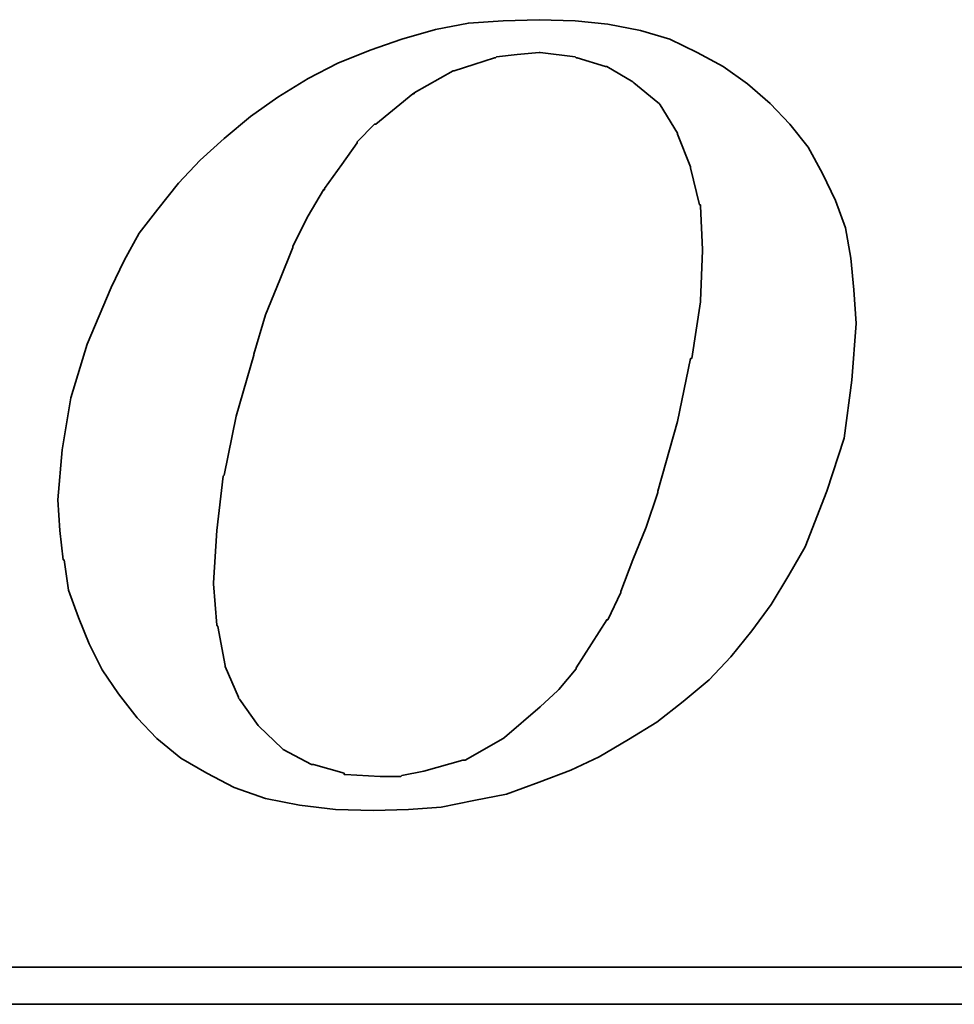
# Model space of a CAD drawing. Header units: millimetres. Extents: x -115 to 753, y -125 to 121.
# Tile 81 of 96: x 485.34 to 488.9, y 3.68 to 7.43. Entities that reach past the tile are written whole.
import ezdxf

# ---------------------------------------------------------------- set-up
doc = ezdxf.new("R2010")
doc.units = ezdxf.units.MM
doc.layers.add('DIM', color=4, linetype='Continuous')
doc.layers.add('layer 1', color=7, linetype='Continuous')

# ---------------------------------------------------------------- blocks, each defined once
blk = doc.blocks.new('TBI MOTION logo(完整正式版)')
at = {"layer": 'layer 1', "color": 22, "lineweight": 35}
for points, knots in [([(-11.34375, -6.98375), (-11.34375, -6.98375), (-10.91375, -7.43875), (-10.91375, -7.43875), (-10.91375, -7.43875), (-10.91375, -7.43875), (-10.38625, -7.87125), (-10.38625, -7.87125), (-10.38625, -7.87125), (-10.38625, -7.87125), (-9.81125, -8.20375), (-9.81125, -8.20375), (-9.81125, -8.20375), (-9.81125, -8.20375), (-9.21125, -8.51875), (-9.21125, -8.51875), (-9.21125, -8.51875), (-9.21125, -8.51875), (-8.51625, -8.75875), (-8.51625, -8.75875), (-8.51625, -8.75875), (-8.51625, -8.75875), (-7.77125, -8.90375), (-7.77125, -8.90375), (-7.77125, -8.90375), (-7.77125, -8.90375), (-6.97875, -8.99875), (-6.97875, -8.99875), (-6.97875, -8.99875), (-6.97875, -8.99875), (-6.14125, -9.02375), (-6.14125, -9.02375), (-6.14125, -9.02375), (-6.14125, -9.02375), (-5.37125, -8.99875), (-5.37125, -8.99875), (-5.37125, -8.99875), (-5.37125, -8.99875), (-4.65375, -8.94875), (-4.65375, -8.94875), (-4.65375, -8.94875), (-4.65375, -8.94875), (-3.93375, -8.80625), (-3.93375, -8.80625), (-3.93375, -8.80625), (-3.93375, -8.80625), (-3.21375, -8.66375), (-3.21375, -8.66375), (-3.21375, -8.66375), (-3.21375, -8.66375), (-2.49375, -8.39875), (-2.49375, -8.39875), (-2.49375, -8.39875), (-2.49375, -8.39875), (-1.79875, -8.13375), (-1.79875, -8.13375), (-1.79875, -8.13375), (-1.79875, -8.13375), (-1.17375, -7.84375), (-1.17375, -7.84375), (-1.17375, -7.84375), (-1.17375, -7.84375), (-0.52375, -7.46375), (-0.52375, -7.46375), (-0.52375, -7.46375), (-0.52375, -7.46375), (0.10124, -7.07875), (0.10124, -7.07875), (0.10124, -7.07875), (0.10124, -7.07875), (0.67625, -6.62375), (0.67625, -6.62375), (0.67625, -6.62375), (0.67625, -6.62375), (1.24874, -6.14375), (1.24874, -6.14375), (1.24874, -6.14375), (1.24874, -6.14375), (1.72874, -5.64125), (1.72874, -5.64125), (1.72874, -5.64125), (1.72874, -5.64125), (2.18624, -5.06375), (2.18624, -5.06375), (2.18624, -5.06375), (2.18624, -5.06375), (2.61625, -4.48874), (2.61625, -4.48874), (2.61625, -4.48874), (2.61625, -4.48874), (3.00125, -3.83874), (3.00125, -3.83874), (3.00125, -3.83874), (3.00125, -3.83874), (3.36124, -3.21374), (3.36124, -3.21374), (3.36124, -3.21374), (3.36124, -3.21374), (3.84374, -1.99125), (3.84374, -1.99125), (3.84374, -1.99125), (3.84374, -1.99125), (4.22625, -0.81875), (4.22625, -0.81875), (4.22625, -0.81875), (4.22625, -0.81875), (4.39125, 0.45624), (4.39125, 0.45624), (4.39125, 0.45624), (4.39125, 0.45624), (4.48874, 1.70124), (4.48874, 1.70124), (4.48874, 1.70124), (4.48874, 1.70124), (4.43874, 2.44625), (4.43874, 2.44625), (4.43874, 2.44625), (4.43874, 2.44625), (4.36874, 3.14125), (4.36874, 3.14125), (4.36874, 3.14125), (4.36874, 3.14125), (4.25125, 3.81125), (4.25125, 3.81125), (4.25125, 3.81125), (4.25125, 3.81125), (4.03124, 4.41125), (4.03124, 4.41125), (4.03124, 4.41125), (4.03124, 4.41125), (3.74374, 5.01125), (3.74374, 5.01125), (3.74374, 5.01125), (3.74374, 5.01125), (3.43124, 5.58875), (3.43124, 5.58875), (3.43124, 5.58875), (3.43124, 5.58875), (3.02625, 6.09125), (3.02625, 6.09125), (3.02625, 6.09125), (3.02625, 6.09125), (2.59374, 6.54875), (2.59374, 6.54875), (2.59374, 6.54875), (2.59374, 6.54875), (2.09124, 6.98125), (2.09124, 6.98125), (2.09124, 6.98125), (2.09124, 6.98125), (1.56124, 7.36625), (1.56124, 7.36625), (1.56124, 7.36625), (1.56124, 7.36625), (0.98624, 7.67625), (0.98624, 7.67625), (0.98624, 7.67625), (0.98624, 7.67625), (0.38624, 7.96375), (0.38624, 7.96375), (0.38624, 7.96375), (0.38624, 7.96375), (-0.25875, 8.15625), (-0.25875, 8.15625), (-0.25875, 8.15625), (-0.25875, 8.15625), (-0.98125, 8.30125), (-0.98125, 8.30125), (-0.98125, 8.30125), (-0.98125, 8.30125), (-1.70124, 8.37125), (-1.70124, 8.37125), (-1.70124, 8.37125), (-1.70124, 8.37125), (-2.49375, 8.39624), (-2.49375, 8.39624), (-2.49375, 8.39624), (-2.49375, 8.39624), (-3.28625, 8.37125), (-3.28625, 8.37125), (-3.28625, 8.37125), (-3.28625, 8.37125), (-4.05125, 8.32125), (-4.05125, 8.32125), (-4.05125, 8.32125), (-4.05125, 8.32125), (-4.77375, 8.18125), (-4.77375, 8.18125), (-4.77375, 8.18125), (-4.77375, 8.18125), (-5.51625, 7.96375), (-5.51625, 7.96375), (-5.51625, 7.96375), (-5.51625, 7.96375), (-6.21125, 7.72625), (-6.21125, 7.72625), (-6.21125, 7.72625), (-6.21125, 7.72625), (-6.92875, 7.43625), (-6.92875, 7.43625), (-6.92875, 7.43625), (-6.92875, 7.43625), (-7.57875, 7.10125), (-7.57875, 7.10125), (-7.57875, 7.10125), (-7.57875, 7.10125), (-8.24875, 6.69125), (-8.24875, 6.69125), (-8.24875, 6.69125), (-8.24875, 6.69125), (-8.84875, 6.26125), (-8.84875, 6.26125), (-8.84875, 6.26125), (-8.84875, 6.26125), (-9.42625, 5.78125), (-9.42625, 5.78125), (-9.42625, 5.78125), (-9.42625, 5.78125), (-9.95375, 5.30125), (-9.95375, 5.30125), (-9.95375, 5.30125), (-9.95375, 5.30125), (-10.43375, 4.79624), (-10.43375, 4.79624), (-10.43375, 4.79624), (-10.43375, 4.79624), (-10.88875, 4.22125), (-10.88875, 4.22125), (-10.88875, 4.22125), (-10.88875, 4.22125), (-11.29875, 3.69375), (-11.29875, 3.69375), (-11.29875, 3.69375), (-11.29875, 3.69375), (-11.63375, 3.09125), (-11.63375, 3.09125), (-11.63375, 3.09125), (-11.63375, 3.09125), (-11.91875, 2.49625), (-11.91875, 2.49625), (-11.91875, 2.49625), (-11.91875, 2.49625), (-12.44875, 1.24625), (-12.44875, 1.24625), (-12.44875, 1.24625), (-12.44875, 1.24625), (-12.80875, 0.06874), (-12.80875, 0.06874), (-12.80875, 0.06874), (-12.80875, 0.06874), (-12.99875, -1.07875), (-12.99875, -1.07875), (-12.99875, -1.07875), (-12.99875, -1.07875), (-13.09375, -2.18375), (-13.09375, -2.18375), (-13.09375, -2.18375), (-13.09375, -2.18375), (-13.04875, -2.85375), (-13.04875, -2.85375), (-13.04875, -2.85375), (-13.04875, -2.85375), (-12.97375, -3.50375), (-12.97375, -3.50375), (-12.97375, -3.50375), (-12.97375, -3.50375), (-12.95375, -3.50375), (-12.95375, -3.50375), (-12.95375, -3.50375), (-12.95375, -3.50375), (-12.85375, -4.17375), (-12.85375, -4.17375), (-12.85375, -4.17375), (-12.85375, -4.17375), (-12.63875, -4.77624), (-12.63875, -4.77624), (-12.63875, -4.77624), (-12.63875, -4.77624), (-12.39875, -5.35125), (-12.39875, -5.35125), (-12.39875, -5.35125), (-12.39875, -5.35125), (-12.11375, -5.92875), (-12.11375, -5.92875), (-12.11375, -5.92875), (-12.11375, -5.92875), (-11.75375, -6.45375), (-11.75375, -6.45375), (-11.75375, -6.45375), (-11.75375, -6.45375), (-11.34375, -6.98375), (-11.34375, -6.98375)], [0, 0, 0, 0, 0.01369863, 0.01369863, 0.01369863, 0.01369863, 0.02739726, 0.02739726, 0.02739726, 0.02739726, 0.04109589, 0.04109589, 0.04109589, 0.04109589, 0.05479452, 0.05479452, 0.05479452, 0.05479452, 0.06849315, 0.06849315, 0.06849315, 0.06849315, 0.08219178, 0.08219178, 0.08219178, 0.08219178, 0.09589041, 0.09589041, 0.09589041, 0.09589041, 0.10958904, 0.10958904, 0.10958904, 0.10958904, 0.12328767, 0.12328767, 0.12328767, 0.12328767, 0.1369863, 0.1369863, 0.1369863, 0.1369863, 0.15068493, 0.15068493, 0.15068493, 0.15068493, 0.16438356, 0.16438356, 0.16438356, 0.16438356, 0.17808219, 0.17808219, 0.17808219, 0.17808219, 0.19178082, 0.19178082, 0.19178082, 0.19178082, 0.20547945, 0.20547945, 0.20547945, 0.20547945, 0.21917808, 0.21917808, 0.21917808, 0.21917808, 0.23287671, 0.23287671, 0.23287671, 0.23287671, 0.24657534, 0.24657534, 0.24657534, 0.24657534, 0.26027397, 0.26027397, 0.26027397, 0.26027397, 0.2739726, 0.2739726, 0.2739726, 0.2739726, 0.28767123, 0.28767123, 0.28767123, 0.28767123, 0.30136986, 0.30136986, 0.30136986, 0.30136986, 0.31506849, 0.31506849, 0.31506849, 0.31506849, 0.32876712, 0.32876712, 0.32876712, 0.32876712, 0.34246575, 0.34246575, 0.34246575, 0.34246575, 0.35616438, 0.35616438, 0.35616438, 0.35616438, 0.36986301, 0.36986301, 0.36986301, 0.36986301, 0.38356164, 0.38356164, 0.38356164, 0.38356164, 0.39726027, 0.39726027, 0.39726027, 0.39726027, 0.4109589, 0.4109589, 0.4109589, 0.4109589, 0.42465753, 0.42465753, 0.42465753, 0.42465753, 0.43835616, 0.43835616, 0.43835616, 0.43835616, 0.45205479, 0.45205479, 0.45205479, 0.45205479, 0.46575342, 0.46575342, 0.46575342, 0.46575342, 0.47945205, 0.47945205, 0.47945205, 0.47945205, 0.49315068, 0.49315068, 0.49315068, 0.49315068, 0.50684932, 0.50684932, 0.50684932, 0.50684932, 0.52054795, 0.52054795, 0.52054795, 0.52054795, 0.53424658, 0.53424658, 0.53424658, 0.53424658, 0.54794521, 0.54794521, 0.54794521, 0.54794521, 0.56164384, 0.56164384, 0.56164384, 0.56164384, 0.57534247, 0.57534247, 0.57534247, 0.57534247, 0.5890411, 0.5890411, 0.5890411, 0.5890411, 0.60273973, 0.60273973, 0.60273973, 0.60273973, 0.61643836, 0.61643836, 0.61643836, 0.61643836, 0.63013699, 0.63013699, 0.63013699, 0.63013699, 0.64383562, 0.64383562, 0.64383562, 0.64383562, 0.65753425, 0.65753425, 0.65753425, 0.65753425, 0.67123288, 0.67123288, 0.67123288, 0.67123288, 0.68493151, 0.68493151, 0.68493151, 0.68493151, 0.69863014, 0.69863014, 0.69863014, 0.69863014, 0.71232877, 0.71232877, 0.71232877, 0.71232877, 0.7260274, 0.7260274, 0.7260274, 0.7260274, 0.73972603, 0.73972603, 0.73972603, 0.73972603, 0.75342466, 0.75342466, 0.75342466, 0.75342466, 0.76712329, 0.76712329, 0.76712329, 0.76712329, 0.78082192, 0.78082192, 0.78082192, 0.78082192, 0.79452055, 0.79452055, 0.79452055, 0.79452055, 0.80821918, 0.80821918, 0.80821918, 0.80821918, 0.82191781, 0.82191781, 0.82191781, 0.82191781, 0.83561644, 0.83561644, 0.83561644, 0.83561644, 0.84931507, 0.84931507, 0.84931507, 0.84931507, 0.8630137, 0.8630137, 0.8630137, 0.8630137, 0.87671233, 0.87671233, 0.87671233, 0.87671233, 0.89041096, 0.89041096, 0.89041096, 0.89041096, 0.90410959, 0.90410959, 0.90410959, 0.90410959, 0.91780822, 0.91780822, 0.91780822, 0.91780822, 0.93150685, 0.93150685, 0.93150685, 0.93150685, 0.94520548, 0.94520548, 0.94520548, 0.94520548, 0.95890411, 0.95890411, 0.95890411, 0.95890411, 0.97260274, 0.97260274, 0.97260274, 0.97260274, 0.98630137, 0.98630137, 0.98630137, 0.98630137, 1, 1, 1, 1]), ([(-8.77875, 1.03124), (-8.77875, 1.03124), (-8.51625, 1.89625), (-8.51625, 1.89625), (-8.51625, 1.89625), (-8.51625, 1.89625), (-8.20375, 2.66375), (-8.20375, 2.66375), (-8.20375, 2.66375), (-8.20375, 2.66375), (-7.91625, 3.38125), (-7.91625, 3.38125), (-7.91625, 3.38125), (-7.91625, 3.38125), (-7.91625, 3.40624), (-7.91625, 3.40624), (-7.91625, 3.40624), (-7.91625, 3.40624), (-7.57875, 4.07624), (-7.57875, 4.07624), (-7.57875, 4.07624), (-7.57875, 4.07624), (-7.24375, 4.65125), (-7.24375, 4.65125), (-7.24375, 4.65125), (-7.24375, 4.65125), (-7.21875, 4.65125), (-7.21875, 4.65125), (-7.21875, 4.65125), (-7.21875, 4.65125), (-7.21875, 4.67624), (-7.21875, 4.67624), (-7.21875, 4.67624), (-7.21875, 4.67624), (-6.83625, 5.20375), (-6.83625, 5.20375), (-6.83625, 5.20375), (-6.83625, 5.20375), (-6.49875, 5.68625), (-6.49875, 5.68625), (-6.49875, 5.68625), (-6.49875, 5.68625), (-6.49875, 5.70625), (-6.49875, 5.70625), (-6.49875, 5.70625), (-6.49875, 5.70625), (-6.11625, 6.09125), (-6.11625, 6.09125), (-6.11625, 6.09125), (-6.11625, 6.09125), (-6.09125, 6.09125), (-6.09125, 6.09125), (-6.09125, 6.09125), (-6.09125, 6.09125), (-5.27375, 6.76625), (-5.27375, 6.76625), (-5.27375, 6.76625), (-5.27375, 6.76625), (-5.24875, 6.76625), (-5.24875, 6.76625), (-5.24875, 6.76625), (-5.24875, 6.76625), (-5.24875, 6.78625), (-5.24875, 6.78625), (-5.24875, 6.78625), (-5.24875, 6.78625), (-4.38875, 7.26624), (-4.38875, 7.26624), (-4.38875, 7.26624), (-4.38875, 7.26624), (-4.36125, 7.26624), (-4.36125, 7.26624), (-4.36125, 7.26624), (-4.36125, 7.26624), (-3.93375, 7.41125), (-3.93375, 7.41125), (-3.93375, 7.41125), (-3.93375, 7.41125), (-3.47375, 7.55625), (-3.47375, 7.55625), (-3.47375, 7.55625), (-3.47375, 7.55625), (-3.45375, 7.55625), (-3.45375, 7.55625), (-3.45375, 7.55625), (-3.45375, 7.55625), (-3.42875, 7.58124), (-3.42875, 7.58124), (-3.42875, 7.58124), (-3.42875, 7.58124), (-2.97375, 7.62625), (-2.97375, 7.62625), (-2.97375, 7.62625), (-2.97375, 7.62625), (-2.49375, 7.67625), (-2.49375, 7.67625), (-2.49375, 7.67625), (-2.49375, 7.67625), (-2.46875, 7.67625), (-2.46875, 7.67625), (-2.46875, 7.67625), (-2.46875, 7.67625), (-1.70124, 7.58124), (-1.70124, 7.58124), (-1.70124, 7.58124), (-1.70124, 7.58124), (-1.67875, 7.55625), (-1.67875, 7.55625), (-1.67875, 7.55625), (-1.67875, 7.55625), (-1.65375, 7.55625), (-1.65375, 7.55625), (-1.65375, 7.55625), (-1.65375, 7.55625), (-1.03125, 7.36625), (-1.03125, 7.36625), (-1.03125, 7.36625), (-1.03125, 7.36625), (-1.00625, 7.36625), (-1.00625, 7.36625), (-1.00625, 7.36625), (-1.00625, 7.36625), (-0.43124, 7.02624), (-0.43124, 7.02624), (-0.43124, 7.02624), (-0.43124, 7.02624), (-0.40625, 7.00624), (-0.40625, 7.00624), (-0.40625, 7.00624), (-0.40625, 7.00624), (0.12124, 6.57124), (0.12124, 6.57124), (0.12124, 6.57124), (0.12124, 6.57124), (0.14624, 6.54875), (0.14624, 6.54875), (0.14624, 6.54875), (0.14624, 6.54875), (0.17124, 6.52375), (0.17124, 6.52375), (0.17124, 6.52375), (0.17124, 6.52375), (0.55625, 5.89875), (0.55625, 5.89875), (0.55625, 5.89875), (0.55625, 5.89875), (0.55625, 5.87625), (0.55625, 5.87625), (0.55625, 5.87625), (0.55625, 5.87625), (0.84124, 5.15625), (0.84124, 5.15625), (0.84124, 5.15625), (0.84124, 5.15625), (0.84124, 5.13125), (0.84124, 5.13125), (0.84124, 5.13125), (0.84124, 5.13125), (1.03624, 4.31875), (1.03624, 4.31875), (1.03624, 4.31875), (1.03624, 4.31875), (1.05624, 4.31875), (1.05624, 4.31875), (1.05624, 4.31875), (1.05624, 4.31875), (1.05624, 4.29125), (1.05624, 4.29125), (1.05624, 4.29125), (1.05624, 4.29125), (1.10625, 3.33125), (1.10625, 3.33125), (1.10625, 3.33125), (1.10625, 3.33125), (1.10625, 3.30875), (1.10625, 3.30875), (1.10625, 3.30875), (1.10625, 3.30875), (1.05624, 2.20624), (1.05624, 2.20624), (1.05624, 2.20624), (1.05624, 2.20624), (1.05624, 2.18124), (1.05624, 2.18124), (1.05624, 2.18124), (1.05624, 2.18124), (0.86624, 0.93624), (0.86624, 0.93624), (0.86624, 0.93624), (0.86624, 0.93624), (0.84124, 0.93624), (0.84124, 0.93624), (0.84124, 0.93624), (0.84124, 0.93624), (0.55625, -0.45874), (0.55625, -0.45874), (0.55625, -0.45874), (0.55625, -0.45874), (0.12124, -1.99125), (0.12124, -1.99125), (0.12124, -1.99125), (0.12124, -1.99125), (0.12124, -2.01874), (0.12124, -2.01874), (0.12124, -2.01874), (0.12124, -2.01874), (-0.13874, -2.78375), (-0.13874, -2.78375), (-0.13874, -2.78375), (-0.13874, -2.78375), (-0.43124, -3.50375), (-0.43124, -3.50375), (-0.43124, -3.50375), (-0.43124, -3.50375), (-0.69375, -4.19875), (-0.69375, -4.19875), (-0.69375, -4.19875), (-0.69375, -4.19875), (-0.69375, -4.22375), (-0.69375, -4.22375), (-0.69375, -4.22375), (-0.69375, -4.22375), (-0.98125, -4.82374), (-0.98125, -4.82374), (-0.98125, -4.82374), (-0.98125, -4.82374), (-1.00625, -4.82374), (-1.00625, -4.82374), (-1.00625, -4.82374), (-1.00625, -4.82374), (-1.33875, -5.35125), (-1.33875, -5.35125), (-1.33875, -5.35125), (-1.33875, -5.35125), (-1.67875, -5.87875), (-1.67875, -5.87875), (-1.67875, -5.87875), (-1.67875, -5.87875), (-1.67875, -5.90375), (-1.67875, -5.90375), (-1.67875, -5.90375), (-1.67875, -5.90375), (-2.05875, -6.35875), (-2.05875, -6.35875), (-2.05875, -6.35875), (-2.05875, -6.35875), (-2.08375, -6.38375), (-2.08375, -6.38375), (-2.08375, -6.38375), (-2.08375, -6.38375), (-2.46875, -6.74375), (-2.46875, -6.74375), (-2.46875, -6.74375), (-2.46875, -6.74375), (-3.25875, -7.41625), (-3.25875, -7.41625), (-3.25875, -7.41625), (-3.25875, -7.41625), (-3.28625, -7.43875), (-3.28625, -7.43875), (-3.28625, -7.43875), (-3.28625, -7.43875), (-4.12375, -7.91875), (-4.12375, -7.91875), (-4.12375, -7.91875), (-4.12375, -7.91875), (-4.14875, -7.91875), (-4.14875, -7.91875), (-4.14875, -7.91875), (-4.14875, -7.91875), (-4.17125, -7.91875), (-4.17125, -7.91875), (-4.17125, -7.91875), (-4.17125, -7.91875), (-5.03375, -8.15875), (-5.03375, -8.15875), (-5.03375, -8.15875), (-5.03375, -8.15875), (-5.51625, -8.25625), (-5.51625, -8.25625), (-5.51625, -8.25625), (-5.51625, -8.25625), (-5.54125, -8.27875), (-5.54125, -8.27875), (-5.54125, -8.27875), (-5.54125, -8.27875), (-5.56375, -8.27875), (-5.56375, -8.27875), (-5.56375, -8.27875), (-5.56375, -8.27875), (-5.99625, -8.27875), (-5.99625, -8.27875), (-5.99625, -8.27875), (-5.99625, -8.27875), (-6.76375, -8.23125), (-6.76375, -8.23125), (-6.76375, -8.23125), (-6.76375, -8.23125), (-6.78875, -8.23125), (-6.78875, -8.23125), (-6.78875, -8.23125), (-6.78875, -8.23125), (-6.78875, -8.20375), (-6.78875, -8.20375), (-6.78875, -8.20375), (-6.78875, -8.20375), (-7.45875, -8.01375), (-7.45875, -8.01375), (-7.45875, -8.01375), (-7.45875, -8.01375), (-7.48375, -8.01375), (-7.48375, -8.01375), (-7.48375, -8.01375), (-7.48375, -8.01375), (-7.50875, -8.01375), (-7.50875, -8.01375), (-7.50875, -8.01375), (-7.50875, -8.01375), (-8.13125, -7.67875), (-8.13125, -7.67875), (-8.13125, -7.67875), (-8.13125, -7.67875), (-8.15625, -7.65375), (-8.15625, -7.65375), (-8.15625, -7.65375), (-8.15625, -7.65375), (-8.65875, -7.17375), (-8.65875, -7.17375), (-8.65875, -7.17375), (-8.65875, -7.17375), (-8.68375, -7.14875), (-8.68375, -7.14875), (-8.68375, -7.14875), (-8.68375, -7.14875), (-9.08875, -6.57375), (-9.08875, -6.57375), (-9.08875, -6.57375), (-9.08875, -6.57375), (-9.11375, -6.54875), (-9.11375, -6.54875), (-9.11375, -6.54875), (-9.11375, -6.54875), (-9.11375, -6.52875), (-9.11375, -6.52875), (-9.11375, -6.52875), (-9.11375, -6.52875), (-9.40375, -5.85375), (-9.40375, -5.85375), (-9.40375, -5.85375), (-9.40375, -5.85375), (-9.40375, -5.82875), (-9.40375, -5.82875), (-9.40375, -5.82875), (-9.40375, -5.82875), (-9.56875, -4.96875), (-9.56875, -4.96875), (-9.56875, -4.96875), (-9.56875, -4.96875), (-9.59375, -4.94375), (-9.59375, -4.94375), (-9.59375, -4.94375), (-9.59375, -4.94375), (-9.66375, -4.03375), (-9.66375, -4.03375), (-9.66375, -4.03375), (-9.66375, -4.03375), (-9.66375, -4.00875), (-9.66375, -4.00875), (-9.66375, -4.00875), (-9.66375, -4.00875), (-9.59375, -2.85375), (-9.59375, -2.85375), (-9.59375, -2.85375), (-9.59375, -2.85375), (-9.45125, -1.65875), (-9.45125, -1.65875), (-9.45125, -1.65875), (-9.45125, -1.65875), (-9.42625, -1.63375), (-9.42625, -1.63375), (-9.42625, -1.63375), (-9.42625, -1.63375), (-9.16125, -0.33875), (-9.16125, -0.33875), (-9.16125, -0.33875), (-9.16125, -0.33875), (-8.77875, 1.00624), (-8.77875, 1.00624), (-8.77875, 1.00624), (-8.77875, 1.00624), (-8.77875, 1.03124), (-8.77875, 1.03124)], [0, 0, 0, 0, 0.01020408, 0.01020408, 0.01020408, 0.01020408, 0.02040816, 0.02040816, 0.02040816, 0.02040816, 0.03061224, 0.03061224, 0.03061224, 0.03061224, 0.04081633, 0.04081633, 0.04081633, 0.04081633, 0.05102041, 0.05102041, 0.05102041, 0.05102041, 0.06122449, 0.06122449, 0.06122449, 0.06122449, 0.07142857, 0.07142857, 0.07142857, 0.07142857, 0.08163265, 0.08163265, 0.08163265, 0.08163265, 0.09183673, 0.09183673, 0.09183673, 0.09183673, 0.10204082, 0.10204082, 0.10204082, 0.10204082, 0.1122449, 0.1122449, 0.1122449, 0.1122449, 0.12244898, 0.12244898, 0.12244898, 0.12244898, 0.13265306, 0.13265306, 0.13265306, 0.13265306, 0.14285714, 0.14285714, 0.14285714, 0.14285714, 0.15306122, 0.15306122, 0.15306122, 0.15306122, 0.16326531, 0.16326531, 0.16326531, 0.16326531, 0.17346939, 0.17346939, 0.17346939, 0.17346939, 0.18367347, 0.18367347, 0.18367347, 0.18367347, 0.19387755, 0.19387755, 0.19387755, 0.19387755, 0.20408163, 0.20408163, 0.20408163, 0.20408163, 0.21428571, 0.21428571, 0.21428571, 0.21428571, 0.2244898, 0.2244898, 0.2244898, 0.2244898, 0.23469388, 0.23469388, 0.23469388, 0.23469388, 0.24489796, 0.24489796, 0.24489796, 0.24489796, 0.25510204, 0.25510204, 0.25510204, 0.25510204, 0.26530612, 0.26530612, 0.26530612, 0.26530612, 0.2755102, 0.2755102, 0.2755102, 0.2755102, 0.28571429, 0.28571429, 0.28571429, 0.28571429, 0.29591837, 0.29591837, 0.29591837, 0.29591837, 0.30612245, 0.30612245, 0.30612245, 0.30612245, 0.31632653, 0.31632653, 0.31632653, 0.31632653, 0.32653061, 0.32653061, 0.32653061, 0.32653061, 0.33673469, 0.33673469, 0.33673469, 0.33673469, 0.34693878, 0.34693878, 0.34693878, 0.34693878, 0.35714286, 0.35714286, 0.35714286, 0.35714286, 0.36734694, 0.36734694, 0.36734694, 0.36734694, 0.37755102, 0.37755102, 0.37755102, 0.37755102, 0.3877551, 0.3877551, 0.3877551, 0.3877551, 0.39795918, 0.39795918, 0.39795918, 0.39795918, 0.40816327, 0.40816327, 0.40816327, 0.40816327, 0.41836735, 0.41836735, 0.41836735, 0.41836735, 0.42857143, 0.42857143, 0.42857143, 0.42857143, 0.43877551, 0.43877551, 0.43877551, 0.43877551, 0.44897959, 0.44897959, 0.44897959, 0.44897959, 0.45918367, 0.45918367, 0.45918367, 0.45918367, 0.46938776, 0.46938776, 0.46938776, 0.46938776, 0.47959184, 0.47959184, 0.47959184, 0.47959184, 0.48979592, 0.48979592, 0.48979592, 0.48979592, 0.5, 0.5, 0.5, 0.5, 0.51020408, 0.51020408, 0.51020408, 0.51020408, 0.52040816, 0.52040816, 0.52040816, 0.52040816, 0.53061224, 0.53061224, 0.53061224, 0.53061224, 0.54081633, 0.54081633, 0.54081633, 0.54081633, 0.55102041, 0.55102041, 0.55102041, 0.55102041, 0.56122449, 0.56122449, 0.56122449, 0.56122449, 0.57142857, 0.57142857, 0.57142857, 0.57142857, 0.58163265, 0.58163265, 0.58163265, 0.58163265, 0.59183673, 0.59183673, 0.59183673, 0.59183673, 0.60204082, 0.60204082, 0.60204082, 0.60204082, 0.6122449, 0.6122449, 0.6122449, 0.6122449, 0.62244898, 0.62244898, 0.62244898, 0.62244898, 0.63265306, 0.63265306, 0.63265306, 0.63265306, 0.64285714, 0.64285714, 0.64285714, 0.64285714, 0.65306122, 0.65306122, 0.65306122, 0.65306122, 0.66326531, 0.66326531, 0.66326531, 0.66326531, 0.67346939, 0.67346939, 0.67346939, 0.67346939, 0.68367347, 0.68367347, 0.68367347, 0.68367347, 0.69387755, 0.69387755, 0.69387755, 0.69387755, 0.70408163, 0.70408163, 0.70408163, 0.70408163, 0.71428571, 0.71428571, 0.71428571, 0.71428571, 0.7244898, 0.7244898, 0.7244898, 0.7244898, 0.73469388, 0.73469388, 0.73469388, 0.73469388, 0.74489796, 0.74489796, 0.74489796, 0.74489796, 0.75510204, 0.75510204, 0.75510204, 0.75510204, 0.76530612, 0.76530612, 0.76530612, 0.76530612, 0.7755102, 0.7755102, 0.7755102, 0.7755102, 0.78571429, 0.78571429, 0.78571429, 0.78571429, 0.79591837, 0.79591837, 0.79591837, 0.79591837, 0.80612245, 0.80612245, 0.80612245, 0.80612245, 0.81632653, 0.81632653, 0.81632653, 0.81632653, 0.82653061, 0.82653061, 0.82653061, 0.82653061, 0.83673469, 0.83673469, 0.83673469, 0.83673469, 0.84693878, 0.84693878, 0.84693878, 0.84693878, 0.85714286, 0.85714286, 0.85714286, 0.85714286, 0.86734694, 0.86734694, 0.86734694, 0.86734694, 0.87755102, 0.87755102, 0.87755102, 0.87755102, 0.8877551, 0.8877551, 0.8877551, 0.8877551, 0.89795918, 0.89795918, 0.89795918, 0.89795918, 0.90816327, 0.90816327, 0.90816327, 0.90816327, 0.91836735, 0.91836735, 0.91836735, 0.91836735, 0.92857143, 0.92857143, 0.92857143, 0.92857143, 0.93877551, 0.93877551, 0.93877551, 0.93877551, 0.94897959, 0.94897959, 0.94897959, 0.94897959, 0.95918367, 0.95918367, 0.95918367, 0.95918367, 0.96938776, 0.96938776, 0.96938776, 0.96938776, 0.97959184, 0.97959184, 0.97959184, 0.97959184, 0.98979592, 0.98979592, 0.98979592, 0.98979592, 1, 1, 1, 1]), ([(75.90875, -9.47875), (75.90875, -9.47875), (75.90875, -12.28625), (75.90875, -12.28625), (75.90875, -12.28625), (75.90875, -12.28625), (75.90875, -12.47875), (75.90875, -12.47875), (75.90875, -12.47875), (75.90875, -12.47875), (75.71625, -12.47875), (75.71625, -12.47875), (75.71625, -12.47875), (75.71625, -12.47875), (-88.32875, -12.47875), (-88.32875, -12.47875), (-88.32875, -12.47875), (-88.32875, -12.47875), (-88.32875, -13.29375), (-88.32875, -13.29375), (-88.32875, -13.29375), (-88.32875, -13.29375), (82.89125, -13.29375), (82.89125, -13.29375), (82.89125, -13.29375), (82.89125, -13.29375), (75.90875, -9.47875), (75.90875, -9.47875)], [0, 0, 0, 0, 0.14285714, 0.14285714, 0.14285714, 0.14285714, 0.28571429, 0.28571429, 0.28571429, 0.28571429, 0.42857143, 0.42857143, 0.42857143, 0.42857143, 0.57142857, 0.57142857, 0.57142857, 0.57142857, 0.71428571, 0.71428571, 0.71428571, 0.71428571, 0.85714286, 0.85714286, 0.85714286, 0.85714286, 1, 1, 1, 1])]:
    blk.add_open_spline(points, degree=3, knots=knots, dxfattribs=at)

msp = doc.modelspace()

# ---------------------------------------------------------------- block references
at = {"layer": 'DIM', "xscale": 0.1729727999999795, "yscale": 0.1729727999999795, "zscale": 0.1729727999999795}
msp.add_blockref('TBI MOTION logo(完整正式版)', (487.7485, 5.977), dxfattribs=at)

doc.saveas('drawing.dxf')
